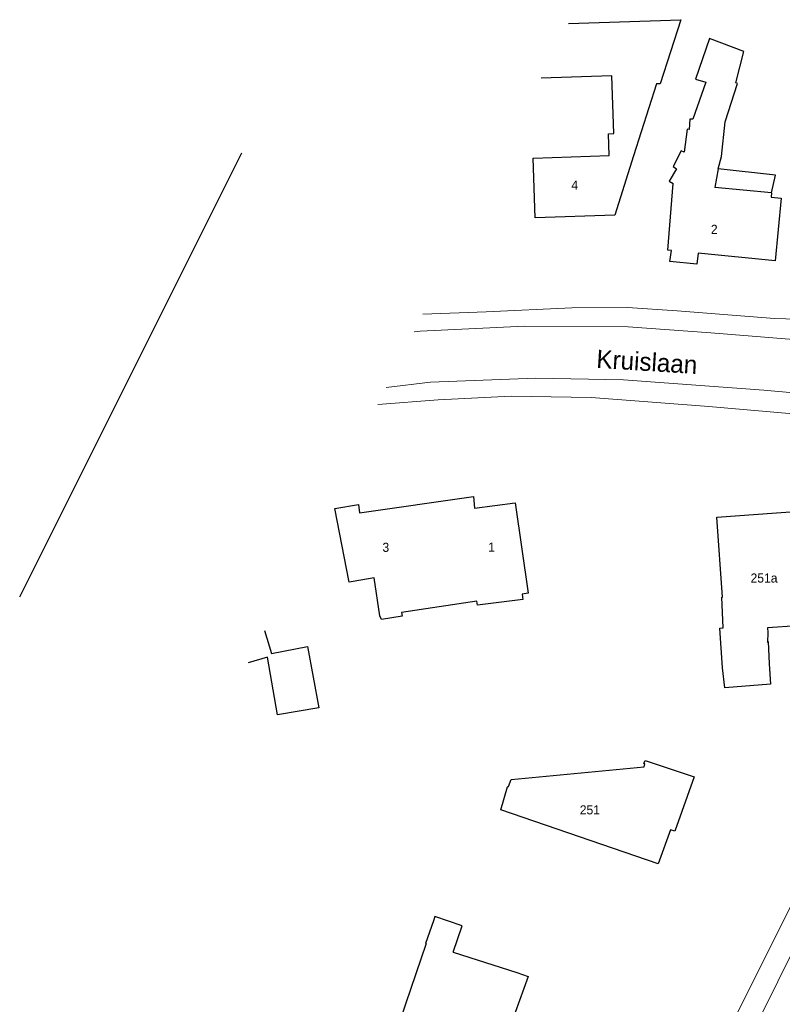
# Model space of a CAD drawing. Header units: inches. Extents: x 142269 to 142507, y 459771 to 460096.
# Tile 2 of 6: x 142269 to 142353, y 459845 to 459954. Entities that reach past the tile are written whole.
import ezdxf

# ---------------------------------------------------------------- set-up
doc = ezdxf.new("R2010")
doc.units = ezdxf.units.IN
doc.header["$LTSCALE"] = 0.25
doc.header["$MEASUREMENT"] = 0
doc.layers.add('GEBOUWEN', color=3, linetype='Continuous')
doc.layers.add('MAATVOERING', color=7, linetype='Continuous')
for name, color, linetype, lineweight in [('GEO_Huisnummer', 7, 'Continuous', 0), ('GEO_Kant verharding', 7, 'Continuous', 0), ('GEO_Overige lijn', 7, 'Continuous', 0), ('GEO_Straatnaam', 7, 'Continuous', 0)]:
    doc.layers.add(name, color=color, linetype=linetype, lineweight=lineweight)
doc.styles.add('Style-LOW_RES_FILLED', font='LOW_RES_FILLED.shx')

msp = doc.modelspace()

# ---------------------------------------------------------------- linework, layer by layer
at = {"layer": 'GEBOUWEN', "flags": 128}
for points in [[(142329.76, 459953.73), (142342.18, 459954.15)], [(142342.18, 459954.15), (142339.89, 459947.08)], [(142346.3, 459937.69), (142346.67, 459939.03), (142347.08, 459942.86), (142348.44, 459947.09), (142348.25, 459947.19), (142349.11, 459950.64), (142345.34, 459952.07), (142343.79, 459947.6), (142344.92, 459947.27), (142343.48, 459943.17), (142343.17, 459943.16)], [(142339.48, 459947.06), (142336.96, 459939.12), (142334.88, 459932.58), (142326.08, 459932.28), (142325.86, 459938.86), (142334.25, 459939.15), (142334.17, 459941.55), (142334.76, 459941.57), (142334.54, 459947.97), (142326.74, 459947.7)], [(142339.68, 459947.07), (142339.48, 459947.06)], [(142339.89, 459947.08), (142339.68, 459947.07)], [(142343.17, 459943.16), (142343.08, 459942.01), (142342.86, 459942.05), (142342.53, 459939.54), (142342.22, 459939.67), (142341.32, 459937.94), (142341.68, 459937.7), (142340.87, 459936.31), (142341.32, 459936.07)], [(142346.3, 459937.69), (142345.94, 459935.64)], [(142352.2, 459935.05), (142352.61, 459936.99), (142346.3, 459937.69)], [(142352.2, 459935.05), (142352.15, 459934.56), (142353.26, 459934.45), (142352.57, 459927.54), (142344.1, 459928.37), (142343.95, 459927.15), (142340.97, 459927.46), (142341.14, 459928.66), (142340.74, 459928.7), (142341.32, 459936.07)], [(142352.2, 459935.05), (142345.94, 459935.64)], [(142308.92, 459888.34), (142308.31, 459892.53), (142306, 459892.11), (142305.56, 459892.05), (142303.95, 459900.18), (142306.56, 459900.6), (142306.7, 459899.68), (142319.26, 459901.49), (142319.39, 459900.21), (142323.88, 459900.79), (142325.3, 459890.82)], [(142346.7, 459890.37), (142346.76, 459890.37), (142346.16, 459899.23), (142359.34, 459900.19), (142359.37, 459899.83), (142360.73, 459899.06), (142360.67, 459899.05), (142360.79, 459895.98), (142360.59, 459895.67), (142360.64, 459893.17), (142360.65, 459893.17), (142360.74, 459893.17), (142360.8, 459892.5), (142362, 459892.57), (142363.83, 459891.47), (142363.88, 459889.07), (142361.13, 459887.4), (142361.31, 459883.23), (142355.35, 459882.69), (142355.03, 459887.23), (142351.74, 459887), (142351.78, 459886.5)], [(142324.66, 459890.72), (142324.73, 459890.14), (142319.73, 459889.5), (142319.64, 459889.96)], [(142325.3, 459890.82), (142324.66, 459890.72)], [(142319.64, 459889.96), (142311.34, 459888.71)], [(142346.84, 459887.01), (142346.7, 459890.37)], [(142311.34, 459888.71), (142311.4, 459888.28), (142309.1, 459887.93), (142308.92, 459888.34)], [(142296.2, 459886.72), (142296.98, 459884.17), (142300.93, 459884.92), (142302.18, 459878.16), (142297.64, 459877.39), (142296.52, 459883.76), (142294.41, 459883.14)], [(142351.74, 459885.39), (142351.81, 459885.48), (142351.93, 459883.04), (142352.08, 459880.78), (142347.02, 459880.36), (142346.78, 459882.6), (142346.48, 459886.96), (142346.84, 459887.01)], [(142351.78, 459886.5), (142351.74, 459885.39)], [(142322.28, 459866.9), (142323.02, 459869.45), (142323.14, 459869.47), (142323.43, 459870.26), (142338.13, 459871.64), (142338.21, 459871.97), (142338.09, 459872.02), (142338.24, 459872.34)], [(142338.24, 459872.34), (142343.66, 459870.54), (142341.51, 459864.53), (142341.04, 459864.7), (142339.68, 459860.93)], [(142339.68, 459860.93), (142322.28, 459866.9)], [(142317.03, 459851.18), (142318.04, 459854.08), (142315.02, 459855.13), (142314.85, 459854.64), (142313.98, 459852.15), (142314.04, 459852.13), (142309.48, 459838.75), (142319.41, 459835.3)], [(142317.03, 459851.18), (142324.07, 459848.93)], [(142324.07, 459848.93), (142325.33, 459848.5), (142323.89, 459844.53), (142323.69, 459844.17)]]:
    msp.add_lwpolyline(points, dxfattribs=at)
at = {"layer": 'GEO_Kant verharding', "linetype": 'Continuous', "lineweight": 0, "flags": 128}
for points in [[(142330.15, 459922.33), (142320.68, 459921.91), (142313.68, 459921.63)], [(142354.79, 459918.83), (142355.02, 459921.09), (142352.52, 459921.17), (142341.75, 459922), (142336.29, 459922.37), (142330.15, 459922.33)], [(142323.43, 459912.58), (142315.36, 459912.18), (142308.7, 459911.67)], [(142362.59, 459909.92), (142345.26, 459911.44), (142332.28, 459912.43), (142323.43, 459912.58)], [(142327.6, 459797.27), (142361.3, 459864.84), (142381.03, 459904.32)], [(142377.85, 459903.37), (142347.21, 459842.05)]]:
    msp.add_lwpolyline(points, dxfattribs=at)
at = {"layer": 'GEO_Overige lijn', "linetype": 'Continuous', "lineweight": 0, "flags": 128}
for points in [[(142356.88, 459918.66), (142345.49, 459919.59), (142336.34, 459920.24), (142324.92, 459920.32), (142313.39, 459919.76), (142312.71, 459919.68)], [(142309.64, 459913.54), (142314.52, 459914.13), (142326.15, 459914.55), (142335.83, 459914.38), (142351.35, 459913.23), (142357.07, 459912.73)]]:
    msp.add_lwpolyline(points, dxfattribs=at)
at = {"layer": 'MAATVOERING'}
msp.add_lwpolyline([(142269.16, 459890.43), (142293.71, 459939.44)], dxfattribs=at)

# ---------------------------------------------------------------- texts
at = {"layer": 'GEO_Huisnummer', "linetype": 'Continuous', "lineweight": 0, "style": 'Style-LOW_RES_FILLED'}
for s, p in [('4', (142330.08, 459935.39)), ('2', (142345.49, 459930.5)), ('3', (142309.22, 459895.39)), ('1', (142320.9, 459895.42)), ('251a', (142349.87, 459892)), ('251', (142331.01, 459866.4))]:
    msp.add_text(s, height=1, dxfattribs=at).set_placement(p)
at = {"layer": 'GEO_Straatnaam', "linetype": 'Continuous', "lineweight": 0, "style": 'Style-LOW_RES_FILLED'}
msp.add_text('Kruislaan', height=2, rotation=356.4451, dxfattribs=at).set_placement((142332.8, 459915.72))

doc.saveas('drawing.dxf')
